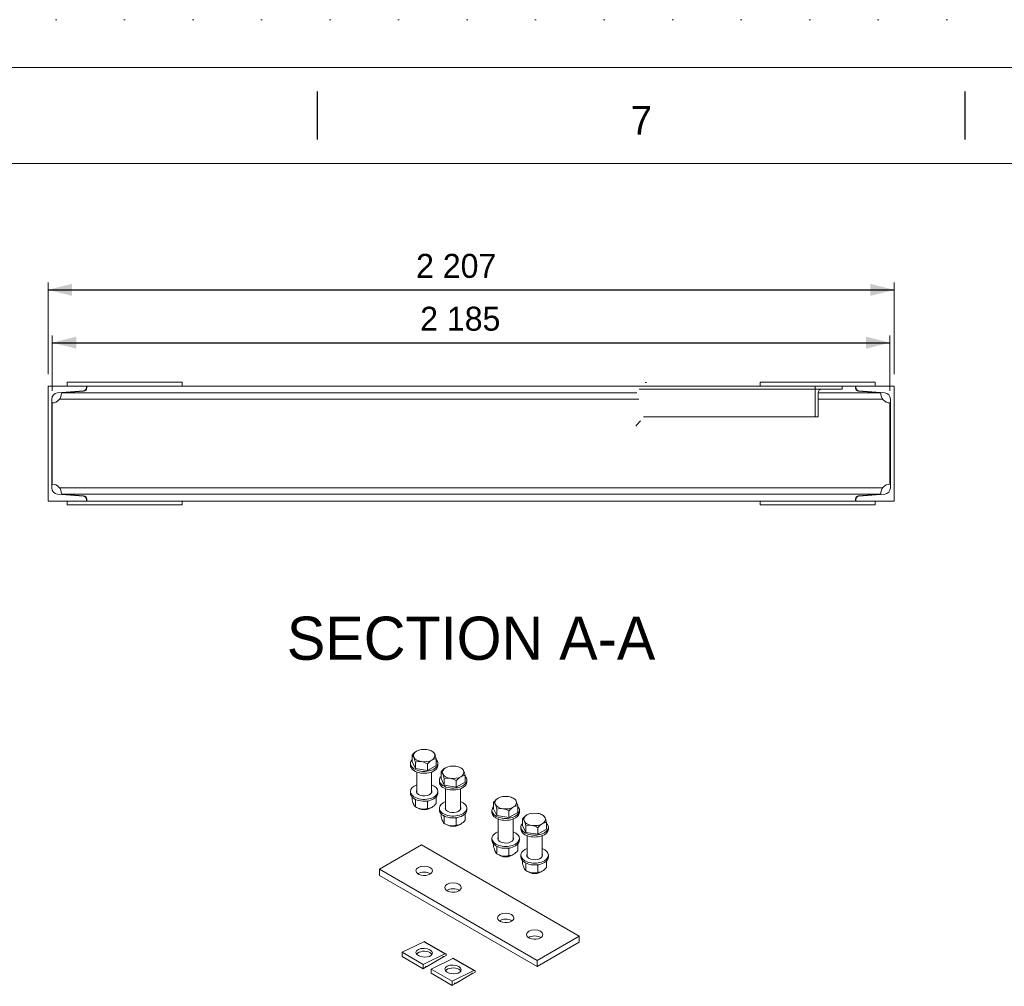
# Model space of a CAD drawing. Header units: millimetres. Extents: x -33820 to -12795, y -745548 to -730698.
# Tile 18 of 25: x -24085 to -21516, y -733219 to -730698. Entities that reach past the tile are written whole.
import ezdxf
from ezdxf.enums import TextEntityAlignment as Align

# ---------------------------------------------------------------- set-up
doc = ezdxf.new("R2010")
doc.units = ezdxf.units.MM
doc.header["$MEASUREMENT"] = 0
for name, pattern in [('DGN Style 1', [178.733029, 0.297393, -178.435636]), ('DGN Style 2', [297.392727, 178.435636, -118.957091]), ('DGN Style 6', [565.640967, 0.297393, -118.957091, 208.174909, -118.957091, 0.297393, -118.957091])]:
    doc.linetypes.add(name, pattern=pattern)
doc.styles.add('Style-ENGINEERING', font='ENGINEERING.shx')
doc.styles.add('Style-ENGINEERING_0', font='ENGINEERING.shx')
doc.dimstyles.new('MetricMM', dxfattribs={"dimtxt": 3, "dimasz": 3, "dimexe": 1.5, "dimexo": 1.5, "dimgap": 1.5, "dimtad": 1, "dimdec": 0, "dimzin": 7, "dimtxsty": 'Style-ENGINEERING_0', "dimcen": 0.09, "dimclrd": 1, "dimclre": 1, "dimclrt": 7, "dimadec": 0, "dimazin": 3, "dimtfac": 1, "dimtdec": 0, "dimtofl": 0, "dimtmove": 0, "dimatfit": 3, "dimfxl": 1, "dimtzin": 7, "dimlwd": -1, "dimlwe": 0, "dimarcsym": 0})

# ---------------------------------------------------------------- blocks, each defined once
blk = doc.blocks.new('*U328')
for p, q in [((-0.05, 284.53), (-0.05, 289.53)), ((67.54, 284.53), (67.54, 289.53))]:
    blk.add_line(p, q)
at = {"color": 7, "linetype": 'Continuous', "lineweight": 0, "flags": 128}
blk.add_lwpolyline([(-415.55, 292.03), (415.45, 292.03), (415.45, -291.97), (-415.55, -291.97), (-415.55, 292.03)], close=True, dxfattribs=at)
at = {"color": 7, "linetype": 'Continuous', "lineweight": 13, "flags": 128}
blk.add_lwpolyline([(-405.55, 282.03), (405.45, 282.03), (405.45, -281.97), (-405.55, -281.97), (-405.55, 282.03)], close=True, dxfattribs=at)
at = {"insert": (33.74, 286.53), "char_height": 3, "attachment_point": 5, "line_spacing_factor": 1.2, "style": 'Style-ENGINEERING'}
blk.add_mtext('7', dxfattribs=at)
blk = doc.blocks.new('*D523')
at = {"color": 1, "linetype": 'Continuous', "lineweight": 0, "transparency": 16777216}
for p, q in [((-703.1, 6500.8), (-703.1, 6739.2)), ((1504.2, 6500.8), (1504.2, 6739.2))]:
    blk.add_line(p, q, dxfattribs=at)
at = {"color": 1, "linetype": 'Continuous', "transparency": 16777216}
blk.add_line((-703.1, 6720.4), (1504.2, 6720.4), dxfattribs=at)
at = {"color": 1, "linetype": 'Continuous', "lineweight": 0, "transparency": 16777216}
blk.add_solid([(-640.6, 6704.8), (-703.1, 6720.4), (-640.6, 6736)], dxfattribs=at)
at = {"color": 1, "linetype": 'Continuous', "lineweight": 0, "transparency": 16777216, "extrusion": (0, 0, -1)}
blk.add_solid([(-1441.7, 6736), (-1504.2, 6720.4), (-1441.7, 6704.8)], dxfattribs=at)
at = {"layer": 'Defpoints', "color": 7, "linetype": 'Continuous', "lineweight": 0, "transparency": 16777216}
for p in [(400.5, 6720.4), (1504.2, 6720.4), (-703.1, 6469.6), (1504.2, 6469.6)]:
    blk.add_point(p, dxfattribs=at)
at = {"color": 7, "linetype": 'Continuous', "lineweight": 0, "transparency": 16777216, "style": 'Style-ENGINEERING'}
blk.add_text('2 207', height=62.5, dxfattribs=at).set_placement((257.1, 6782.9), align=Align.MIDDLE_LEFT)
blk = doc.blocks.new('*D524')
at = {"color": 1, "linetype": 'Continuous', "lineweight": 0, "transparency": 16777216}
for p, q in [((-692.1, 6456.7), (-692.1, 6601.4)), ((1493.2, 6456.7), (1493.2, 6601.4))]:
    blk.add_line(p, q, dxfattribs=at)
at = {"color": 1, "linetype": 'Continuous', "transparency": 16777216}
blk.add_line((-692.1, 6582.6), (1493.2, 6582.6), dxfattribs=at)
at = {"color": 1, "linetype": 'Continuous', "lineweight": 0, "transparency": 16777216}
blk.add_solid([(-629.6, 6567), (-692.1, 6582.6), (-629.6, 6598.2)], dxfattribs=at)
at = {"color": 1, "linetype": 'Continuous', "lineweight": 0, "transparency": 16777216, "extrusion": (0, 0, -1)}
blk.add_solid([(-1430.7, 6598.2), (-1493.2, 6582.6), (-1430.7, 6567)], dxfattribs=at)
at = {"layer": 'Defpoints', "color": 7, "linetype": 'Continuous', "lineweight": 0, "transparency": 16777216}
for p in [(400.5, 6582.6), (1493.2, 6582.6), (-692.1, 6425.4), (1493.2, 6425.4)]:
    blk.add_point(p, dxfattribs=at)
at = {"color": 7, "linetype": 'Continuous', "lineweight": 0, "transparency": 16777216, "style": 'Style-ENGINEERING'}
blk.add_text('2 185', height=62.5, dxfattribs=at).set_placement((267.7, 6645.1), align=Align.MIDDLE_LEFT)
blk = doc.blocks.new('*U327')
at = {"color": 7, "linetype": 'Continuous', "lineweight": 0}
for p, q in [((1504.19, 6469.59), (-703.1, 6469.59)), ((833.25, 6451.57), (-665.82, 6451.57)), ((1469.21, 6451.57), (1305.91, 6451.57)), ((1368.67, 6469.59), (1368.67, 6461.59)), ((-692.1, 6425.41), (-692.1, 6213.77)), ((838.08, 6435.62), (-672.93, 6435.62)), ((1474.02, 6435.62), (1305.91, 6435.62)), ((1493.19, 6425.41), (1493.19, 6213.77)), ((1305.91, 6389.59), (850.04, 6389.59)), ((1474.02, 6203.56), (-672.93, 6203.56)), ((1504.19, 6169.59), (-703.1, 6169.59)), ((1469.21, 6187.61), (-668.13, 6187.61)), ((242.22, 5480.27), (242.22, 5485.02)), ((314.01, 5485.02), (314.01, 5480.27)), ((317.68, 5436.7), (317.68, 5441.46)), ((389.47, 5441.46), (389.47, 5436.7)), ((242.22, 5407.4), (242.22, 5412.15)), ((246.69, 5390.47), (246.69, 5397.38)), ((309.53, 5380.75), (309.53, 5397.38)), ((314.01, 5412.15), (314.01, 5407.4)), ((255.11, 5372.33), (255.11, 5390.56)), ((258.19, 5370.55), (255.11, 5372.33)), ((286.53, 5367.47), (286.53, 5385.7)), ((317.68, 5363.83), (317.68, 5368.58)), ((389.47, 5368.58), (389.47, 5363.83)), ((322.15, 5346.9), (322.15, 5353.81)), ((330.57, 5328.76), (330.57, 5346.99)), ((384.99, 5337.18), (384.99, 5353.81)), ((454.87, 5357.49), (454.87, 5362.25)), ((526.66, 5362.25), (526.66, 5357.49)), ((333.65, 5326.98), (330.57, 5328.76)), ((361.99, 5323.9), (361.99, 5342.13)), ((530.33, 5313.93), (530.33, 5318.68)), ((602.12, 5318.68), (602.12, 5313.93)), ((454.87, 5284.62), (454.87, 5289.37)), ((459.35, 5267.69), (459.35, 5274.6)), ((467.76, 5249.55), (467.76, 5267.78)), ((522.19, 5257.97), (522.19, 5274.6)), ((526.66, 5289.37), (526.66, 5284.62)), ((470.85, 5247.77), (467.76, 5249.55)), ((499.18, 5244.69), (499.18, 5262.92)), ((530.33, 5241.06), (530.33, 5245.81)), ((602.12, 5245.81), (602.12, 5241.06)), ((534.8, 5224.13), (534.8, 5231.04)), ((543.22, 5205.99), (543.22, 5224.22)), ((574.64, 5201.13), (574.64, 5219.36)), ((597.64, 5214.41), (597.64, 5231.04)), ((546.3, 5204.21), (543.22, 5205.99))]:
    blk.add_line(p, q, dxfattribs=at)
at = {"color": 7, "linetype": 'Continuous', "lineweight": 0, "ltscale": 1.940224}
for p, q in [((246.69, 5489.88), (246.69, 5506.92)), ((298.03, 5517.12), (301.11, 5515.34)), ((309.53, 5480.16), (309.53, 5497.2)), ((246.69, 5489.88), (255.11, 5471.74)), ((255.11, 5471.74), (255.11, 5488.78)), ((255.11, 5471.74), (286.53, 5466.88)), ((286.53, 5466.88), (286.53, 5483.92)), ((286.53, 5466.88), (309.53, 5480.16)), ((373.49, 5473.55), (376.57, 5471.77)), ((258.71, 5408.56), (258.71, 5462.83)), ((297.52, 5462.83), (297.52, 5408.56)), ((322.15, 5446.32), (322.15, 5463.35)), ((322.15, 5446.32), (330.57, 5428.18)), ((330.57, 5428.18), (330.57, 5445.21)), ((384.99, 5436.6), (384.99, 5453.63)), ((330.57, 5428.18), (361.99, 5423.32)), ((361.99, 5423.32), (361.99, 5440.35)), ((361.99, 5423.32), (384.99, 5436.6)), ((334.17, 5365), (334.17, 5419.27)), ((372.97, 5419.27), (372.97, 5365)), ((510.68, 5394.34), (513.77, 5392.56)), ((459.35, 5367.11), (459.35, 5384.14)), ((522.19, 5357.39), (522.19, 5374.42)), ((265.77, 5367), (264.39, 5367.79)), ((291.83, 5367.79), (290.46, 5367)), ((467.76, 5348.97), (459.35, 5367.11)), ((467.76, 5348.97), (467.76, 5366)), ((499.18, 5344.11), (467.76, 5348.97)), ((499.18, 5344.11), (499.18, 5361.14)), ((522.19, 5357.39), (499.18, 5344.11)), ((586.14, 5350.78), (589.22, 5349)), ((341.22, 5323.43), (339.85, 5324.23)), ((367.29, 5324.23), (365.92, 5323.43)), ((471.36, 5285.79), (471.36, 5340.06)), ((510.17, 5340.06), (510.17, 5285.79)), ((534.8, 5323.54), (534.8, 5340.58)), ((543.22, 5305.4), (534.8, 5323.54)), ((543.22, 5305.4), (543.22, 5322.44)), ((574.64, 5300.54), (574.64, 5317.58)), ((597.64, 5313.82), (597.64, 5330.86)), ((574.64, 5300.54), (543.22, 5305.4)), ((546.82, 5242.22), (546.82, 5296.49)), ((597.64, 5313.82), (574.64, 5300.54)), ((585.62, 5296.49), (585.62, 5242.22)), ((478.42, 5244.23), (477.05, 5245.02)), ((504.48, 5245.02), (503.11, 5244.23)), ((553.88, 5200.66), (552.5, 5201.45)), ((579.94, 5201.45), (578.57, 5200.66))]:
    blk.add_line(p, q, dxfattribs=at)
at = {"color": 3, "linetype": 'Continuous', "lineweight": 0, "ltscale": 1.940224}
for p, q in [((271.25, 5272.51), (161.5, 5209.14)), ((682.84, 5034.88), (271.25, 5272.51)), ((161.5, 5209.14), (573.08, 4971.51)), ((161.5, 5209.14), (161.5, 5193.3)), ((161.5, 5193.3), (573.08, 4955.67)), ((573.08, 4971.51), (682.84, 5034.88)), ((682.84, 5034.88), (682.84, 5019.04)), ((573.08, 4955.67), (682.84, 5019.04)), ((573.08, 4971.51), (573.08, 4955.67))]:
    blk.add_line(p, q, dxfattribs=at)
at = {"color": 30, "linetype": 'Continuous', "lineweight": 0, "ltscale": 1.940224}
for p, q in [((220.49, 4992.6), (277.32, 5020.19)), ((332.2, 4988.5), (277.32, 5020.19)), ((279.73, 5020.3), (334.61, 4988.61)), ((275.37, 4960.91), (220.49, 4992.6)), ((220.49, 4981.51), (220.49, 4992.6)), ((275.37, 4960.91), (332.2, 4988.5)), ((335.74, 4984.68), (329.42, 4981.03)), ((335.74, 4986.12), (335.74, 4984.68)), ((275.37, 4949.82), (220.49, 4981.51)), ((275.37, 4949.82), (275.37, 4960.91)), ((326.96, 4979.61), (284.15, 4954.89)), ((295.95, 4949.03), (352.78, 4976.62)), ((329.42, 4981.03), (328.19, 4981.75)), ((407.66, 4944.94), (352.78, 4976.62)), ((355.19, 4976.73), (410.07, 4945.05)), ((281.68, 4953.47), (275.37, 4949.82)), ((284.15, 4954.89), (282.92, 4955.61)), ((350.83, 4917.35), (295.95, 4949.03)), ((295.95, 4937.94), (295.95, 4949.03)), ((350.83, 4906.26), (295.95, 4937.94)), ((350.83, 4917.35), (407.66, 4944.94)), ((402.41, 4936.04), (359.61, 4911.33)), ((404.88, 4937.47), (403.65, 4938.18)), ((411.19, 4941.11), (404.88, 4937.47)), ((411.19, 4942.56), (411.19, 4941.11)), ((350.83, 4906.26), (350.83, 4917.35)), ((357.14, 4909.9), (350.83, 4906.26)), ((359.61, 4911.33), (358.37, 4912.04))]:
    blk.add_line(p, q, dxfattribs=at)
at = {"color": 7, "linetype": 'DGN Style 1', "lineweight": 0, "flags": 128}
blk.add_lwpolyline([(-10512.54, 7424.97), (10512.46, 7424.97), (10512.46, -7425.03), (-10512.54, -7425.03), (-10512.54, 7424.97)], close=True, dxfattribs=at)
at = {"color": 7, "linetype": 'Continuous', "lineweight": 0, "flags": 128}
for points in [[(-653.1, 6469.59), (-653.1, 6479.59), (-353.1, 6479.59), (-353.1, 6469.59), (-653.1, 6469.59)], [(1454.19, 6469.59), (1454.19, 6479.59), (1154.19, 6479.59), (1154.19, 6469.59), (1454.19, 6469.59)], [(-653.1, 6169.59), (-653.1, 6159.59), (-353.1, 6159.59), (-353.1, 6169.59), (-653.1, 6169.59)], [(1454.19, 6169.59), (1454.19, 6159.59), (1154.19, 6159.59), (1154.19, 6169.59), (1454.19, 6169.59)]]:
    blk.add_lwpolyline(points, close=True, dxfattribs=at)
for points in [[(-603.1, 6174.21, 0.3910403), (-610.46, 6182.18), (-678.37, 6187.61, -0.3910403), (-693.1, 6203.56), (-693.1, 6435.62, -0.3910403), (-678.37, 6451.57), (-610.46, 6457, 0.3910403), (-603.1, 6464.97), (-603.1, 6469.59), (-703.1, 6469.59), (-703.1, 6169.59), (-603.1, 6169.59), (-603.1, 6174.21)], [(1404.19, 6174.21, -0.3910403), (1411.55, 6182.18), (1479.46, 6187.61, 0.3910403), (1494.19, 6203.56), (1494.19, 6435.62, 0.3910403), (1479.46, 6451.57), (1411.55, 6457, -0.3910403), (1404.19, 6464.97), (1404.19, 6469.59), (1504.19, 6469.59), (1504.19, 6169.59), (1404.19, 6169.59), (1404.19, 6174.21)]]:
    blk.add_lwpolyline(points, format="xyb", close=True, dxfattribs=at)
for points in [[(-668.12, 6451.38), (-610.38, 6456, 0.3910403), (-602.1, 6464.97), (-602.1, 6469.59)], [(1469.21, 6451.38), (1411.47, 6456, -0.3910403), (1403.19, 6464.97), (1403.19, 6469.59)], [(-668.12, 6187.79), (-610.38, 6183.18, -0.3910403), (-602.1, 6174.21), (-602.1, 6169.59)], [(1469.21, 6187.79), (1411.47, 6183.18, 0.3910403), (1403.19, 6174.21), (1403.19, 6169.59)]]:
    blk.add_lwpolyline(points, format="xyb", dxfattribs=at)
for points in [[(1368.67, 6461.59), (838.67, 6461.59)], [(1305.91, 6389.59), (1305.91, 6451.59)]]:
    blk.add_lwpolyline(points, dxfattribs=at)
at = {"color": 7, "linetype": 'DGN Style 2', "lineweight": 0, "flags": 128}
blk.add_lwpolyline([(1297.91, 6469.59), (1297.91, 6389.59)], dxfattribs=at)
at = {"color": 7, "linetype": 'Continuous', "lineweight": 0, "extrusion": (0, 0, -1)}
for centre, radius, start, end in [((693.1, 6450.39), 25, 177.72244, 267.70756), ((-1315.91, 6451.59), 10, 0, 90), ((-1494.19, 6188.79), 25, 357.72244, 87.70756)]:
    blk.add_arc(centre, radius, start, end, dxfattribs=at)
at = {"color": 7, "linetype": 'Continuous', "lineweight": 0}
for centre, start, end in [((1494.19, 6450.39), 177.72244, 267.70756), ((-693.1, 6188.79), 357.72244, 87.70756)]:
    blk.add_arc(centre, 25, start, end, dxfattribs=at)
at = {"color": 7, "linetype": 'Continuous', "lineweight": 0, "ltscale": 1.940224, "extrusion": (0, 0, -1)}
for centre, major_axis, start_param, end_param in [((278.11, 5505.62), (28.17, 0), 3.9269908, 4.9741884), ((278.11, 5505.62), (28.17, 0), 2.8797933, 3.9269908), ((278.11, 5505.62), (28.17, 0), 1.8325957, 2.8797933), ((278.11, 5505.62), (28.17, 0), 4.9741884, 5.4977871), ((278.11, 5505.62), (28.17, 0), 5.4977871, 6.0213859), ((278.11, 5505.62), (28.17, 0), 6.0213859, 7.0685835), ((278.11, 5505.62), (28.17, 0), 0.7853982, 1.8325957), ((353.57, 5462.05), (28.17, 0), 2.8797933, 3.9269908), ((353.57, 5462.05), (28.17, 0), 3.9269908, 4.9741884), ((353.57, 5462.05), (28.17, 0), 4.9741884, 5.4977871), ((353.57, 5462.05), (28.17, 0), 5.4977871, 6.0213859), ((353.57, 5462.05), (28.17, 0), 1.8325957, 2.8797933), ((353.57, 5462.05), (28.17, 0), 0.7853982, 1.8325957), ((353.57, 5462.05), (28.17, 0), 6.0213859, 7.0685835), ((278.11, 5374.13), (17.46, 0), 0.7853982, 2.3561945), ((353.57, 5330.56), (17.46, 0), 0.7853982, 2.3561945), ((490.77, 5252.94), (19.4, 0), -3.9269908, -3.9120878), ((490.77, 5252.94), (19.4, 0), 0.7853982, 2.3561945), ((490.77, 5252.94), (19.4, 0), 0.7704951, 0.7853982), ((566.22, 5209.37), (19.4, 0), -3.9269908, -3.9120878), ((566.22, 5209.37), (19.4, 0), 0.7853982, 2.3561945), ((566.22, 5209.37), (19.4, 0), 0.7704951, 0.7853982)]:
    blk.add_ellipse(centre, major_axis=major_axis, ratio=0.5773503, start_param=start_param, end_param=end_param, dxfattribs=at)
at = {"color": 7, "linetype": 'Continuous', "lineweight": 0}
for centre, major_axis, start_param, end_param in [((278.11, 5485.02), (-35.89, 0), 5.7785227, 6.2831853), ((278.11, 5485.02), (-35.89, 0), 0, 2.3561945), ((278.11, 5480.27), (-35.89, 0), 0, 2.3561945), ((278.11, 5485.02), (-35.89, 0), 2.3561945, 3.1415927), ((278.11, 5480.27), (-35.89, 0), 2.3561945, 3.1415927), ((278.11, 5485.02), (-35.89, 0), 3.1415927, 3.6462553), ((353.57, 5441.46), (-35.89, 0), 5.7785227, 6.2831853), ((353.57, 5441.46), (-35.89, 0), 3.1415927, 3.6462553), ((278.11, 5412.15), (-35.89, 0), 5.2834684, 6.2831853), ((278.11, 5412.15), (-35.89, 0), 3.1415927, 4.1413095), ((353.57, 5441.46), (-35.89, 0), 0, 2.3561945), ((353.57, 5436.7), (-35.89, 0), 0, 2.3561945), ((353.57, 5441.46), (-35.89, 0), 2.3561945, 3.1415927), ((353.57, 5436.7), (-35.89, 0), 2.3561945, 3.1415927), ((278.11, 5412.15), (-35.89, 0), 0, 2.3561945), ((278.11, 5407.4), (-35.89, 0), 0, 2.3561945), ((278.11, 5412.15), (-35.89, 0), 2.3561945, 3.1415927), ((278.11, 5407.4), (-35.89, 0), 2.3561945, 3.1415927), ((278.11, 5382.05), (-28.17, 0), 0.7853982, 1.3089969), ((278.11, 5382.05), (-28.17, 0), 1.3089969, 2.3561945), ((353.57, 5368.58), (-35.89, 0), 5.2834684, 6.2831853), ((353.57, 5368.58), (-35.89, 0), 0, 2.3561945), ((353.57, 5368.58), (-35.89, 0), 3.1415927, 4.1413095), ((353.57, 5368.58), (-35.89, 0), 2.3561945, 3.1415927), ((353.57, 5363.83), (-35.89, 0), 0, 2.3561945), ((353.57, 5363.83), (-35.89, 0), 2.3561945, 3.1415927), ((353.57, 5338.48), (-28.17, 0), 0.7853982, 1.3089969), ((353.57, 5338.48), (-28.17, 0), 1.3089969, 2.3561945), ((490.77, 5289.37), (-20.37, 0), 5.9733407, 6.2831853), ((490.77, 5289.37), (-20.37, 0), 3.1415927, 3.4514373), ((490.77, 5289.37), (-20.37, 0), 0, 0.7853982), ((490.77, 5284.62), (-20.37, 0), -0.3098446, -0.2034307), ((490.77, 5289.37), (-20.37, 0), 0.7853982, 3.1415927), ((490.77, 5284.62), (-20.37, 0), 3.3450234, 3.4514373), ((566.22, 5245.81), (-20.37, 0), 5.9733407, 6.2831853), ((566.22, 5245.81), (-20.37, 0), 0, 0.7853982), ((566.22, 5241.06), (-20.37, 0), -0.3098446, -0.2034307), ((566.22, 5245.81), (-20.37, 0), 0.7853982, 3.1415927), ((566.22, 5245.81), (-20.37, 0), 3.1415927, 3.4514373), ((566.22, 5241.06), (-20.37, 0), 3.3450234, 3.4514373)]:
    blk.add_ellipse(centre, major_axis=major_axis, ratio=0.5773503, start_param=start_param, end_param=end_param, dxfattribs=at)
at = {"color": 7, "linetype": 'Continuous', "lineweight": 0, "extrusion": (0, 0, -1)}
for centre, major_axis, start_param, end_param in [((278.11, 5412.15), (20.37, 0), 3.1415927, 3.4514373), ((278.11, 5412.15), (20.37, 0), 2.3561945, 3.1415927), ((278.11, 5407.4), (20.37, 0), 3.3450234, 3.4514373), ((278.11, 5412.15), (20.37, 0), 0, 2.3561945), ((278.11, 5412.15), (20.37, 0), 5.9733407, 6.2831853), ((278.11, 5407.4), (20.37, 0), -0.3098446, -0.2034307), ((353.57, 5368.58), (20.37, 0), 3.1415927, 3.4514373), ((353.57, 5368.58), (20.37, 0), 2.3561945, 3.1415927), ((353.57, 5368.58), (20.37, 0), 0, 2.3561945), ((353.57, 5368.58), (20.37, 0), 5.9733407, 6.2831853), ((490.77, 5362.25), (35.89, 0), 3.1415927, 3.6462553), ((490.77, 5362.25), (35.89, 0), 5.7785227, 6.2831853), ((353.57, 5363.83), (20.37, 0), 3.3450234, 3.4514373), ((353.57, 5363.83), (20.37, 0), -0.3098446, -0.2034307), ((490.77, 5362.25), (35.89, 0), 0, 3.1415927), ((490.77, 5357.49), (35.89, 0), 0, 3.1415927), ((566.22, 5318.68), (35.89, 0), 3.1415927, 3.6462553), ((566.22, 5318.68), (35.89, 0), 0, 3.1415927), ((566.22, 5318.68), (35.89, 0), 5.7785227, 6.2831853), ((490.77, 5289.37), (35.89, 0), 3.1415927, 3.9269908), ((490.77, 5289.37), (35.89, 0), 3.9269908, 4.1413095), ((490.77, 5289.37), (35.89, 0), 5.2834684, 6.2831853), ((566.22, 5313.93), (35.89, 0), 0, 3.1415927), ((490.77, 5289.37), (35.89, 0), 0, 3.1415927), ((490.77, 5284.62), (35.89, 0), 0, 3.1415927), ((490.77, 5259.28), (28.17, 0), 1.8325957, 2.3561945), ((490.77, 5259.28), (28.17, 0), 0.7853982, 1.8325957), ((566.22, 5245.81), (35.89, 0), 3.1415927, 3.9269908), ((566.22, 5245.81), (35.89, 0), 0, 3.1415927), ((566.22, 5241.06), (35.89, 0), 0, 3.1415927), ((566.22, 5245.81), (35.89, 0), 3.9269908, 4.1413095), ((566.22, 5245.81), (35.89, 0), 5.2834684, 6.2831853), ((566.22, 5215.71), (28.17, 0), 1.8325957, 2.3561945), ((566.22, 5215.71), (28.17, 0), 0.7853982, 1.8325957)]:
    blk.add_ellipse(centre, major_axis=major_axis, ratio=0.5773503, start_param=start_param, end_param=end_param, dxfattribs=at)
at = {"color": 7, "linetype": 'Continuous', "lineweight": 0, "ltscale": 1.940224}
for centre, major_axis, start_param, end_param in [((490.77, 5382.84), (-28.17, 0), 5.4977871, 6.5449847), ((490.77, 5382.84), (-28.17, 0), 4.4505896, 5.4977871), ((490.77, 5382.84), (-28.17, 0), 3.9269908, 4.4505896), ((490.77, 5382.84), (-28.17, 0), 3.403392, 3.9269908), ((490.77, 5382.84), (-28.17, 0), 0.2617994, 1.3089969), ((490.77, 5382.84), (-28.17, 0), 1.3089969, 2.3561945), ((490.77, 5382.84), (-28.17, 0), 2.3561945, 3.403392), ((278.11, 5375.71), (-19.4, 0), 0.7704951, 0.7853982), ((278.11, 5375.71), (-19.4, 0), 0.7853982, 2.3561945), ((278.11, 5375.71), (-19.4, 0), -3.9269908, -3.9120878), ((566.22, 5339.28), (-28.17, 0), 5.4977871, 6.5449847), ((566.22, 5339.28), (-28.17, 0), 4.4505896, 5.4977871), ((566.22, 5339.28), (-28.17, 0), 3.9269908, 4.4505896), ((566.22, 5339.28), (-28.17, 0), 3.403392, 3.9269908), ((566.22, 5339.28), (-28.17, 0), 2.3561945, 3.403392), ((353.57, 5332.15), (-19.4, 0), 0.7704951, 0.7853982), ((353.57, 5332.15), (-19.4, 0), 0.7853982, 2.3561945), ((353.57, 5332.15), (-19.4, 0), -3.9269908, -3.9120878), ((566.22, 5339.28), (-28.17, 0), 0.2617994, 1.3089969), ((566.22, 5339.28), (-28.17, 0), 1.3089969, 2.3561945), ((490.77, 5251.35), (-17.46, 0), 0.7853982, 2.3561945), ((566.22, 5207.79), (-17.46, 0), 0.7853982, 2.3561945)]:
    blk.add_ellipse(centre, major_axis=major_axis, ratio=0.5773503, start_param=start_param, end_param=end_param, dxfattribs=at)
at = {"color": 3, "linetype": 'Continuous', "lineweight": 0, "ltscale": 1.940224, "extrusion": (0, 0, -1)}
for centre, start_param, end_param in [((278.11, 5205.18), 3.1415927, 6.2831853), ((278.11, 5205.18), 0.7853982, 3.1415927), ((278.11, 5189.34), 3.8397723, 5.5850056), ((278.11, 5205.18), 0, 0.7853982), ((353.57, 5161.61), 3.1415927, 6.2831853), ((353.57, 5161.61), 0.7853982, 3.1415927), ((353.57, 5145.77), 3.8397723, 5.5850056), ((353.57, 5161.61), 0, 0.7853982), ((490.77, 5082.4), 3.1415927, 6.2831853), ((490.77, 5082.4), 0.7853982, 3.1415927), ((490.77, 5066.56), 3.8397723, 5.5850056), ((490.77, 5082.4), 0, 0.7853982), ((566.22, 5038.84), 3.1415927, 6.2831853), ((566.22, 5038.84), 0.7853982, 3.1415927), ((566.22, 5023), 3.8397723, 5.5850056), ((566.22, 5038.84), 0, 0.7853982)]:
    blk.add_ellipse(centre, major_axis=(21.34, 0), ratio=0.5773503, start_param=start_param, end_param=end_param, dxfattribs=at)
at = {"color": 30, "linetype": 'Continuous', "lineweight": 0, "ltscale": 1.940224, "extrusion": (0, 0, -1)}
for centre, major_axis, ratio, start_param, end_param in [((277.02, 5015.59), (-2.72, -4.7), 0.5773503, 2.4355728, 3.1415927), ((278.11, 4991.41), (-21.33, 1.36), 0.5298691, 6.2493257, 9.3909183), ((278.11, 4991.41), (-21.33, 1.36), 0.5298691, 5.4639275, 6.2493257), ((278.11, 4991.41), (-21.33, 1.36), 0.5298691, 3.107733, 5.4639275), ((331.89, 4983.91), (-2.72, -4.7), 0.5773503, 2.4355728, 3.1415927), ((331.89, 4983.91), (-2.72, -4.7), 0.5773503, 3.1415927, 3.9269908), ((353.57, 4947.84), (-21.33, 1.36), 0.5298691, 6.2493257, 9.3909183), ((352.47, 4972.03), (-2.72, -4.7), 0.5773503, 2.4355728, 3.1415927), ((353.57, 4947.84), (-21.33, 1.36), 0.5298691, 5.4639275, 6.2493257), ((353.57, 4947.84), (-21.33, 1.36), 0.5298691, 3.107733, 5.4639275), ((407.35, 4940.34), (-2.72, -4.7), 0.5773503, 2.4355728, 3.1415927), ((407.35, 4940.34), (-2.72, -4.7), 0.5773503, 3.1415927, 3.9269908)]:
    blk.add_ellipse(centre, major_axis=major_axis, ratio=ratio, start_param=start_param, end_param=end_param, dxfattribs=at)
at = {"color": 30, "linetype": 'Continuous', "lineweight": 0, "ltscale": 1.940224}
for centre, major_axis, start_param, end_param in [((278.11, 4983.09), (-21.34, 0), 3.9269908, 5.8829789), ((278.11, 4983.09), (-21.34, 0), 3.4590062, 3.9269908), ((328.19, 4980.32), (0.87, 1.51), 0, 2.3561945), ((328.19, 4980.32), (0.87, 1.51), 5.4977871, 6.2831853), ((282.92, 4954.18), (0.87, 1.51), 0, 2.3561945), ((282.92, 4954.18), (0.87, 1.51), 5.4977871, 6.2831853), ((353.57, 4939.53), (-21.34, 0), 3.9269908, 5.8829789), ((353.57, 4939.53), (-21.34, 0), 3.4590062, 3.9269908), ((403.65, 4936.75), (0.87, 1.51), 0, 2.3561945), ((403.65, 4936.75), (0.87, 1.51), 5.4977871, 6.2831853), ((358.37, 4910.62), (0.87, 1.51), 0, 2.3561945), ((358.37, 4910.62), (0.87, 1.51), 5.4977871, 6.2831853)]:
    blk.add_ellipse(centre, major_axis=major_axis, ratio=0.5773503, start_param=start_param, end_param=end_param, dxfattribs=at)
at = {"color": 7, "linetype": 'DGN Style 6', "lineweight": 0}
blk.add_spline([(856, 6478.44), (832.99, 6445.38), (854.32, 6414.41), (829.86, 6365.02)], degree=3, dxfattribs=at)
at = {"color": 7, "linetype": 'Continuous', "lineweight": 0, "ltscale": 1.940224}
for points in [[(258.19, 5517.12), (254.17, 5514.81), (250.26, 5511.05), (246.69, 5506.92)], [(246.69, 5506.92), (248, 5506.18), (249.43, 5504.6), (250.9, 5501.41)], [(250.9, 5501.41), (252.38, 5498.25), (253.81, 5493.66), (255.11, 5488.78)], [(298.03, 5494.12), (302.06, 5496.46), (305.97, 5497.21), (309.53, 5497.2)], [(305.32, 5509.83), (303.85, 5513.02), (302.42, 5514.6), (301.11, 5515.34)], [(309.53, 5497.2), (308.23, 5502.08), (306.8, 5506.67), (305.32, 5509.83)], [(255.11, 5488.78), (259.98, 5490.1), (265.32, 5490.78), (270.82, 5489.91)], [(270.82, 5489.91), (276.33, 5489.08), (281.67, 5486.74), (286.53, 5483.92)], [(286.53, 5483.92), (290.09, 5488.05), (294.01, 5491.81), (298.03, 5494.12)], [(333.65, 5473.55), (329.62, 5471.24), (325.71, 5467.48), (322.15, 5463.35)], [(380.78, 5466.26), (379.31, 5469.46), (377.88, 5471.03), (376.57, 5471.77)], [(322.15, 5463.35), (323.46, 5462.61), (324.89, 5461.04), (326.36, 5457.84)], [(326.36, 5457.84), (327.84, 5454.69), (329.27, 5450.09), (330.57, 5445.21)], [(330.57, 5445.21), (335.44, 5446.53), (340.78, 5447.21), (346.28, 5446.34)], [(346.28, 5446.34), (351.78, 5445.51), (357.12, 5443.17), (361.99, 5440.35)], [(361.99, 5440.35), (365.55, 5444.48), (369.46, 5448.24), (373.49, 5450.55)], [(373.49, 5450.55), (377.52, 5452.9), (381.43, 5453.64), (384.99, 5453.63)], [(384.99, 5453.63), (383.69, 5458.51), (382.26, 5463.1), (380.78, 5466.26)], [(459.35, 5384.14), (462.91, 5388.27), (466.82, 5392.03), (470.85, 5394.34)], [(463.56, 5378.63), (462.08, 5381.83), (460.65, 5383.4), (459.35, 5384.14)], [(467.76, 5366), (466.46, 5370.88), (465.03, 5375.47), (463.56, 5378.63)], [(483.47, 5367.13), (477.97, 5368.01), (472.63, 5367.32), (467.76, 5366)], [(510.68, 5371.34), (506.66, 5369.03), (502.75, 5365.27), (499.18, 5361.14)], [(522.19, 5374.42), (518.62, 5374.43), (514.71, 5373.69), (510.68, 5371.34)], [(513.77, 5392.56), (515.07, 5391.82), (516.5, 5390.25), (517.98, 5387.05)], [(517.98, 5387.05), (519.45, 5383.9), (520.88, 5379.3), (522.19, 5374.42)], [(499.18, 5361.14), (494.32, 5363.97), (488.98, 5366.3), (483.47, 5367.13)], [(534.8, 5340.58), (538.36, 5344.71), (542.28, 5348.47), (546.3, 5350.78)], [(589.22, 5349), (590.53, 5348.26), (591.96, 5346.68), (593.43, 5343.49)], [(593.43, 5343.49), (594.91, 5340.33), (596.34, 5335.73), (597.64, 5330.86)], [(539.01, 5335.07), (537.54, 5338.27), (536.11, 5339.84), (534.8, 5340.58)], [(543.22, 5322.44), (541.92, 5327.32), (540.49, 5331.91), (539.01, 5335.07)], [(558.93, 5323.57), (553.43, 5324.44), (548.09, 5323.75), (543.22, 5322.44)], [(574.64, 5317.58), (569.78, 5320.4), (564.43, 5322.73), (558.93, 5323.57)], [(586.14, 5327.78), (582.11, 5325.47), (578.2, 5321.71), (574.64, 5317.58)], [(597.64, 5330.86), (594.08, 5330.87), (590.17, 5330.12), (586.14, 5327.78)]]:
    blk.add_open_spline(points, degree=3, dxfattribs=at)
at = {"color": 7, "linetype": 'Continuous', "lineweight": 0}
for points in [[(250.9, 5377.84), (249.43, 5381), (248, 5385.59), (246.69, 5390.47)], [(255.11, 5372.33), (253.81, 5373.07), (252.38, 5374.65), (250.9, 5377.84)], [(255.11, 5390.56), (255.02, 5390.92), (254.92, 5391.27), (254.82, 5391.63)], [(256.41, 5390.89), (255.97, 5390.79), (255.54, 5390.67), (255.11, 5390.56)], [(270.82, 5366.34), (265.32, 5367.17), (259.98, 5369.51), (255.11, 5372.33)], [(286.53, 5385.7), (285.78, 5386.14), (285.01, 5386.56), (284.23, 5386.98)], [(288.13, 5387.5), (287.59, 5386.91), (287.06, 5386.31), (286.53, 5385.7)], [(298.03, 5370.55), (294, 5368.2), (290.1, 5367.46), (286.53, 5367.47)], [(309.53, 5380.75), (305.97, 5376.62), (302.06, 5372.86), (298.03, 5370.55)], [(286.53, 5367.47), (281.67, 5366.15), (276.32, 5365.47), (270.82, 5366.34)], [(326.36, 5334.28), (324.89, 5337.43), (323.46, 5342.03), (322.15, 5346.9)], [(330.57, 5346.99), (330.47, 5347.35), (330.38, 5347.71), (330.28, 5348.06)], [(331.87, 5347.33), (331.43, 5347.22), (331, 5347.11), (330.57, 5346.99)], [(361.99, 5342.13), (361.23, 5342.57), (360.46, 5343), (359.69, 5343.41)], [(363.59, 5343.93), (363.05, 5343.34), (362.52, 5342.74), (361.99, 5342.13)], [(330.57, 5328.76), (329.27, 5329.5), (327.84, 5331.08), (326.36, 5334.28)], [(346.28, 5322.77), (340.78, 5323.6), (335.44, 5325.94), (330.57, 5328.76)], [(361.99, 5323.9), (357.12, 5322.59), (351.78, 5321.91), (346.28, 5322.77)], [(373.49, 5326.98), (369.46, 5324.64), (365.55, 5323.89), (361.99, 5323.9)], [(384.99, 5337.18), (381.43, 5333.05), (377.52, 5329.29), (373.49, 5326.98)], [(459.35, 5267.69), (460.65, 5262.82), (462.08, 5258.22), (463.56, 5255.07)], [(467.48, 5268.85), (467.57, 5268.5), (467.67, 5268.14), (467.76, 5267.78)], [(467.76, 5267.78), (468.19, 5267.9), (468.62, 5268.01), (469.06, 5268.12)], [(463.56, 5255.07), (465.03, 5251.87), (466.46, 5250.3), (467.76, 5249.55)], [(467.76, 5249.55), (472.63, 5246.73), (477.97, 5244.4), (483.47, 5243.57)], [(483.47, 5243.57), (488.98, 5242.69), (494.32, 5243.38), (499.18, 5244.69)], [(496.88, 5264.2), (497.66, 5263.79), (498.43, 5263.36), (499.18, 5262.92)], [(499.18, 5262.92), (499.71, 5263.53), (500.24, 5264.13), (500.78, 5264.72)], [(499.18, 5244.69), (502.75, 5244.68), (506.66, 5245.43), (510.68, 5247.77)], [(510.68, 5247.77), (514.71, 5250.08), (518.62, 5253.85), (522.19, 5257.97)], [(534.8, 5224.13), (536.11, 5219.25), (537.54, 5214.66), (539.01, 5211.5)], [(542.93, 5225.29), (543.03, 5224.93), (543.13, 5224.58), (543.22, 5224.22)], [(543.22, 5224.22), (543.65, 5224.34), (544.08, 5224.45), (544.52, 5224.55)], [(572.34, 5220.64), (573.12, 5220.22), (573.88, 5219.8), (574.64, 5219.36)], [(574.64, 5219.36), (575.17, 5219.97), (575.7, 5220.57), (576.24, 5221.16)], [(586.14, 5204.21), (590.17, 5206.52), (594.08, 5210.28), (597.64, 5214.41)], [(539.01, 5211.5), (540.49, 5208.3), (541.92, 5206.73), (543.22, 5205.99)], [(543.22, 5205.99), (548.09, 5203.17), (553.43, 5200.83), (558.93, 5200)], [(558.93, 5200), (564.43, 5199.13), (569.78, 5199.81), (574.64, 5201.13)], [(574.64, 5201.13), (578.2, 5201.12), (582.11, 5201.86), (586.14, 5204.21)]]:
    blk.add_open_spline(points, degree=3, dxfattribs=at)
at = {"xscale": 24.99999999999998, "yscale": 24.99999999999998, "zscale": 24.99999999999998}
blk.add_blockref('*U328', (1.13, -0.77), dxfattribs=at)
at = {"color": 7, "lineweight": 13, "insert": (400.54, 5810.97), "char_height": 112.5, "width": 7039.4656, "attachment_point": 5, "line_spacing_factor": 0.9, "style": 'Style-ENGINEERING'}
blk.add_mtext('SECTION A-A', dxfattribs=at)
at = {"color": 1, "linetype": 'Continuous'}
for base, p1, p2, picture, middle in [((1504.19, 6720.4), (-703.1, 6469.59), (1504.19, 6469.59), '*D523', (400.54, 6720.4)), ((1493.19, 6582.61), (-692.1, 6425.41), (1493.19, 6425.41), '*D524', (400.54, 6582.61))]:
    dim = blk.add_linear_dim(base=base, p1=p1, p2=p2, text='\\FSTANDARD;<>', dimstyle='MetricMM', override={"dimtxt": 62.5, "dimasz": 62.5, "dimexe": 18.75, "dimexo": 31.25, "dimgap": 31.25}, dxfattribs=at)
    dim.commit()
    dim.dimension.update_dxf_attribs({"geometry": picture, "text_midpoint": middle})

msp = doc.modelspace()

# ---------------------------------------------------------------- block references
at = {"color": 7, "linetype": 'Continuous', "lineweight": 13}
msp.add_blockref('*U327', (-23307.55, -738122.65), dxfattribs=at)

doc.saveas('drawing.dxf')
